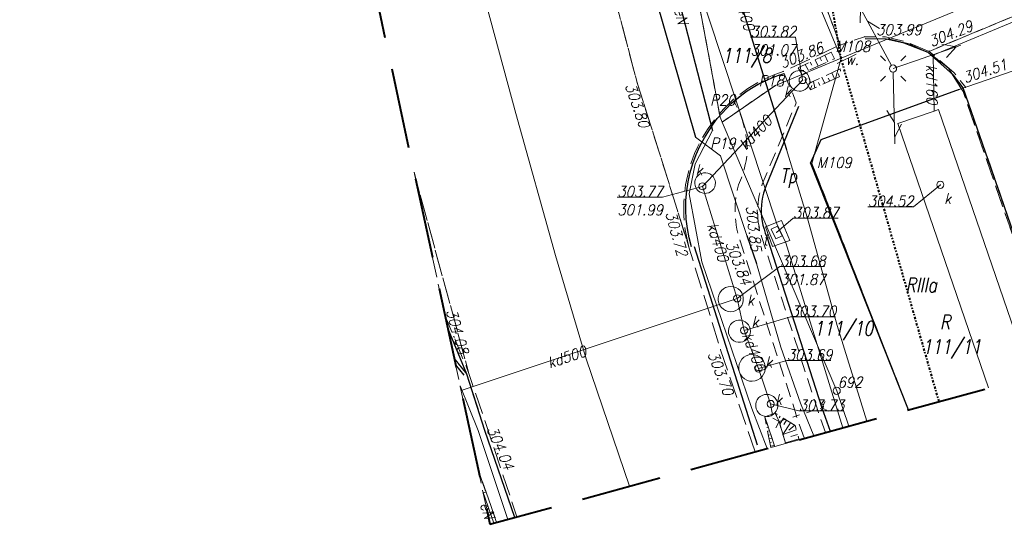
# Model space of a CAD drawing. Extents: x 779 to 3668, y -1329 to 9570.
# Tile 95 of 106: x 2365 to 2433, y -327 to -291. Entities that reach past the tile are written whole.
import ezdxf

# ---------------------------------------------------------------- set-up
doc = ezdxf.new("R2010")
doc.units = 0
for name, pattern in [('0.5_0.5', [1, 0.5, -0.5]), ('1.5_0.5', [2, 1.5, -0.5]), ('CIĄGłA', [0]), ('DGN Style 3', [7.83309, 5.595065, -2.238026]), ('DGN Style 4', [0.3202, 0.16, -0.08, 0.0002, -0.08]), ('ib05_500', [1, 0.5, -0.5]), ('mz1.0_0.5', [1.5, 1, -0.5]), ('mz1.25_0.5', [1.75, 1.25, -0.5])]:
    doc.linetypes.add(name, pattern=pattern)
for name, color, linetype, lineweight in [('000 Inne (niezydentyfikowane)', 7, 'Continuous', 0), ('202-punkt graniczny', 7, 'Continuous', 0), ('202-punkt graniczny-Atr103', 7, 'Continuous', 0), ('203-punkt graniczny', 7, 'Continuous', 0), ('203-punkt graniczny-Atr103', 7, 'Continuous', 0), ('209-oznaczenie konturu klasyfikacyjnego', 7, 'Continuous', 0), ('210-oznaczenie konturu użytku gruntowego', 7, 'Continuous', 0), ('211-numer działki ewidencyjnej', 7, 'Continuous', 0), ('217-kontur klasyfikacyjny', 7, 'Continuous', 0), ('218-kontur użytku gruntowego', 7, 'Continuous', 0), ('219-działka ewidencyjna', 7, 'Continuous', 0), ('bariera drogowa ochronna (linia)', 7, 'Continuous', 0), ('brama (linia)', 7, 'Continuous', 0), ('chodnik (powierzchnia)', 7, 'Continuous', 0), ('jezdnia (powierzchnia)', 7, 'Continuous', 0), ('kanał technologiczny (linia)', 7, 'Continuous', 0), ('komora podziemna - przewód kanalizacyjny (powierzchnia)-SK', 7, 'Continuous', 0), ('komora podziemna - przewód telekomunikacyjny (powierzchnia)-ST', 7, 'Continuous', 0), ('krawężnik (linia)', 7, 'Continuous', 0), ('latarnia (punkt)', 7, 'Continuous', 0), ('MPZP', 7, 'Continuous', 0), ('odwodnienie liniowe (linia)-SK', 7, 'Continuous', 0), ('ogrodzenie trwałe (linia)', 7, 'Continuous', 0), ('plac (powierzchnia)', 7, 'Continuous', 0), ('przepust (linia)', 7, 'Continuous', 0), ('przepust (linia) - symbol', 7, 'Continuous', 0), ('przewód elektroenergetyczny (linia)-SEPOD', 7, 'Continuous', 0), ('przewód elektroenergetyczny (linia)-SEPOD-Atr1', 7, 'Continuous', 0), ('przewód elektroenergetyczny niskiego napięcia (linia)-SEPOW - symbol', 7, 'Continuous', 0), ('przewód gazowy (linia)-SG', 7, 'Continuous', 0), ('przewód gazowy (linia)-SG-Atr1', 7, 'Continuous', 0), ('przewód kanalizacyjny (linia)-SK', 7, 'Continuous', 0), ('przewód kanalizacyjny (linia)-SK-Atr1', 7, 'Continuous', 0), ('punkt o określonej wysokości (sieć kanalizacyjna)-SK', 7, 'Continuous', 0), ('punkt o określonej wysokości (sieć kanalizacyjna)-SK-Atr2', 7, 'Continuous', 0), ('punkt o określonej wysokości (sieć kanalizacyjna)-SK-Atr3', 7, 'Continuous', 0), ('punkt o określonej wysokości (sieć telekomunikacyjna)-ST', 7, 'Continuous', 0), ('punkt o określonej wysokości (sieć telekomunikacyjna)-ST-Atr2', 7, 'Continuous', 0), ('punkt wysokościowy sztuczny', 7, 'Continuous', 0), ('punkt wysokościowy sztuczny-Atr2', 7, 'Continuous', 0), ('RTPW02', 7, 'Continuous', 0), ('rura ochronna - przewód elektroenergetyczny (linia)-SE', 7, 'Continuous', 0), ('rura ochronna - przewód gazowy (linia)-SG', 7, 'Continuous', 0), ('rów melioracyjny  przydrożny (linia)', 7, 'Continuous', 0), ('rów melioracyjny  przydrożny (linia)-Atr17', 7, 'Continuous', 0), ('rów przydrożny (powierzchnia)', 7, 'Continuous', 0), ('skarpa nieumocniona (powierzchnia)', 7, 'Continuous', 0), ('SUPT01', 7, 'Continuous', 0), ('właz okrągły - siec kanalizacyjna (punkt)-SK', 7, 'Continuous', 0), ('właz okrągły - siec kanalizacyjna (punkt)-SK-Atr17', 7, 'Continuous', 0), ('właz prostokątny - siec telekomunikacyjna (punkt)-STPOD', 7, 'Continuous', 0), ('właz prostokątny - siec telekomunikacyjna (punkt)-STPOD-Atr17', 7, 'Continuous', 0), ('Zakres', 7, 'Continuous', 0), ('zbiornik - przewód kanalizacyjny (powierzchnia)-SK', 7, 'Continuous', 0)]:
    doc.layers.add(name, color=color, linetype=linetype, lineweight=lineweight)
doc.styles.get("Standard").update_dxf_attribs({"font": 'arial.ttf'})
doc.styles.add('Style-ITALIC_1250', font='ITALIC_1250.shx')
doc.linetypes.add('902-500', pattern='A,3.75,[24,dgnlstyle-geo-mz.shx,S=0.002786,R=0,X=0,Y=0],3.75', length=7.5)
doc.linetypes.add('KTOK01-500', pattern='A,1.75,[13,dgnlstyle-rozp_2013.shx,S=0.002778,R=0,X=0,Y=0],1.75', length=3.5)

# ---------------------------------------------------------------- blocks, each defined once
blk = doc.blocks.new('202')
at = {"color": 0, "linetype": 'Continuous', "lineweight": -2, "ltscale": 10}
blk.add_circle((0, 0), 2.5, dxfattribs=at)
blk = doc.blocks.new('203')
at = {"linetype": 'Continuous', "lineweight": -2, "ltscale": 10}
h = blk.add_hatch(color=0, dxfattribs=at)
edge = h.paths.add_edge_path()
edge.add_arc((0, 0), 0.45, 0, 360)
blk = doc.blocks.new('SM01')
at = {"color": 0, "linetype": 'Continuous', "lineweight": 13, "ltscale": 10}
for p, q in [((-5.3, 5.31), (-8.83, 8.84)), ((5.31, 5.31), (8.84, 8.84)), ((-5.3, -5.3), (-8.83, -8.83)), ((5.31, -5.3), (8.84, -8.83))]:
    blk.add_line(p, q, dxfattribs=at)
blk.add_circle((0, 0), 2.5, dxfattribs=at)
blk = doc.blocks.new('PE04')
at = {"color": 0, "linetype": 'Continuous', "lineweight": 13, "ltscale": 10}
for p, q in [((6.5, 0), (0, 0)), ((6.5, 0), (16.5, 0)), ((16.5, 0), (26.5, 0)), ((26.5, 0), (36.5, 0)), ((36.5, 0), (46.5, 0)), ((46.5, 0), (37.84, 5)), ((46.5, 0), (37.84, -5)), ((46.5, 0), (50, 0))]:
    blk.add_line(p, q, dxfattribs=at)
blk = doc.blocks.new('US22')
at = {"color": 0, "linetype": 'Continuous', "lineweight": -2, "ltscale": 10}
blk.add_circle((0, 0), 2.5, dxfattribs=at)
blk = doc.blocks.new('PW01_1')
at = {"linetype": 'Continuous', "lineweight": 13, "ltscale": 10}
h = blk.add_hatch(color=0, dxfattribs=at)
edge = h.paths.add_edge_path()
edge.add_arc((0, 0), 0.45, 0, 360)
blk = doc.blocks.new('PW02')
at = {"linetype": 'Continuous', "lineweight": 13, "ltscale": 10}
h = blk.add_hatch(color=0, dxfattribs=at)
edge = h.paths.add_edge_path()
edge.add_arc((0, 0), 0.45, 0, 360)
blk = doc.blocks.new('US22B')
at = {"color": 0, "linetype": 'Continuous', "lineweight": -2, "ltscale": 10, "flags": 128}
blk.add_lwpolyline([(-3.75, -2.5), (3.75, -2.5), (3.75, 2.5), (-3.75, 2.5), (-3.75, -2.5)], close=True, dxfattribs=at)
blk = doc.blocks.new('PW01')
at = {"linetype": 'Continuous', "lineweight": 13, "ltscale": 10}
h = blk.add_hatch(color=0, dxfattribs=at)
edge = h.paths.add_edge_path()
edge.add_arc((0, 0), 0.45, 0, 360)
blk = doc.blocks.new('IB05')
at = {"color": 0, "linetype": 'Continuous', "lineweight": -2, "ltscale": 10}
for q in [(3.54, 3.54), (3.54, -3.54)]:
    blk.add_line((0, 0), q, dxfattribs=at)
blk = doc.blocks.new('RTPW02')
at = {"layer": 'RTPW02', "linetype": 'Continuous', "lineweight": 13}
h = blk.add_hatch(color=7, dxfattribs=at)
edge = h.paths.add_edge_path()
edge.add_arc((0, 0), 0.045, 0, 360)
blk = doc.blocks.new('PZT MDCP podkład')
at = {"layer": '000 Inne (niezydentyfikowane)', "color": 8, "linetype": 'Continuous', "lineweight": 13, "flags": 128}
for points in [[(2125.426, 9.726), (2125.536, 9.506)], [(2125.766, 9.886), (2125.976, 9.446)], [(2126.106, 10.046), (2126.216, 9.826)], [(2126.446, 10.206), (2126.666, 9.756)], [(2124.696, 9.146), (2124.976, 9.136)], [(2124.886, 8.816), (2125.216, 9.006)], [(2125.086, 9.566), (2125.296, 9.136)], [(2127.126, 8.556), (2126.936, 8.986)], [(2125.066, 8.486), (2125.206, 8.566)], [(2125.246, 8.166), (2125.636, 8.376)], [(2125.756, 7.936), (2125.646, 8.386)], [(2126.096, 8.086), (2126.006, 8.296)], [(2126.446, 8.246), (2126.246, 8.666)], [(2126.786, 8.396), (2126.686, 8.616)], [(2127.466, 8.706), (2127.376, 8.926)], [(2125.436, 7.836), (2125.546, 8.106)], [(2123.116, -14.824), (2123.066, -14.914)], [(2123.336, -14.964), (2123.266, -15.074)], [(2123.556, -15.104), (2123.306, -15.504)], [(2122.356, -15.484), (2122.416, -15.474)], [(2122.406, -15.744), (2122.456, -15.734)], [(2124.056, -15.414), (2123.526, -16.244)], [(2123.776, -15.234), (2123.596, -15.534)], [(2124.356, -15.594), (2123.936, -15.924)], [(2122.456, -16.004), (2122.596, -15.984)], [(2122.506, -16.274), (2122.596, -16.254)], [(2124.456, -15.904), (2123.526, -16.244)], [(2124.546, -16.224), (2124.076, -16.364)], [(2122.556, -16.534), (2122.766, -16.494)], [(2122.616, -16.794), (2122.736, -16.774)], [(2122.666, -17.054), (2122.946, -17.004)], [(2124.646, -16.544), (2123.696, -16.824)], [(2102.336, -18.904), (2102.313, -18.912)], [(2102.806, -20.244), (2102.615, -20.311)], [(2103.286, -21.604), (2102.922, -21.731)]]:
    blk.add_lwpolyline(points, dxfattribs=at)
at = {"layer": '217-kontur klasyfikacyjny', "color": 8, "linetype": '1.5_0.5', "lineweight": 13, "flags": 128}
for points in [[(2132.336, 11.006), (2130.886, 11.356)], [(2133.666, 10.396), (2132.336, 11.006)], [(2135.066, 9.316), (2133.666, 10.396)], [(2136.086, 7.676), (2135.066, 9.316)], [(2142.778, -11.648), (2136.086, 7.676)], [(2125.546, 2.656), (2132.284, -14.515)]]:
    blk.add_lwpolyline(points, dxfattribs=at)
at = {"layer": '218-kontur użytku gruntowego', "color": 8, "linetype": '0.5_0.5', "lineweight": 13, "flags": 128}
for points in [[(2117.186, 16.416), (2119.146, 5.886)], [(2119.146, 5.886), (2117.186, 16.416)], [(2133.666, 10.396), (2135.066, 9.316)], [(2135.066, 9.316), (2133.666, 10.396)], [(2135.066, 9.316), (2136.086, 7.676)], [(2136.086, 7.676), (2135.066, 9.316)], [(2119.286, 5.546), (2123.006, 8.106)], [(2123.006, 8.106), (2119.286, 5.546)], [(2136.086, 7.676), (2142.778, -11.648)], [(2142.778, -11.648), (2136.086, 7.676)], [(2119.146, 5.886), (2119.286, 5.546)], [(2119.286, 5.546), (2119.146, 5.886)], [(2125.546, 2.656), (2132.284, -14.515)], [(2132.284, -14.515), (2125.546, 2.656)]]:
    blk.add_lwpolyline(points, dxfattribs=at)
at = {"layer": '219-działka ewidencyjna', "color": 8, "linetype": 'Continuous', "lineweight": 13, "flags": 128}
for points in [[(2148.856, 18.776), (2127.576, 9.996)], [(2124.156, 18.196), (2127.576, 9.996)], [(2119.146, 5.886), (2117.186, 16.416)], [(2123.006, 8.106), (2127.576, 9.996)], [(2127.576, 9.996), (2125.546, 2.656)], [(2119.286, 5.546), (2123.006, 8.106)], [(2119.146, 5.886), (2119.286, 5.546)], [(2127.276, -13.184), (2119.286, 5.546)], [(2125.546, 2.656), (2132.284, -14.515)], [(2128.13, -15.65), (2127.276, -13.184)]]:
    blk.add_lwpolyline(points, dxfattribs=at)
at = {"layer": 'bariera drogowa ochronna (linia)', "color": 8, "linetype": 'KTOK01-500', "lineweight": 13, "flags": 128}
for points in [[(2084.646, 103.156), (2086.306, 94.146), (2088.056, 84.786), (2089.946, 74.546), (2091.886, 64.626), (2093.806, 54.736), (2095.766, 44.856), (2097.796, 35.206), (2099.926, 25.496), (2102.236, 15.946), (2104.896, 6.146), (2107.666, -3.744), (2109.796, -10.954), (2112.814, -19.835)], [(2101.004, -12.849), (2102.266, -15.964), (2104.33, -22.154)]]:
    blk.add_lwpolyline(points, dxfattribs=at)
at = {"layer": 'brama (linia)', "color": 8, "linetype": 'Continuous', "lineweight": 13, "flags": 128}
blk.add_lwpolyline([(2147.716, 11.936), (2135.816, 7.816)], dxfattribs=at)
at = {"layer": 'chodnik (powierzchnia)', "color": 8, "linetype": 'mz1.0_0.5', "lineweight": 13, "flags": 128}
blk.add_lwpolyline([(2125.018, -16.5), (2126.496, -16.097), (2125.996, -14.704), (2125.816, -14.124), (2122.056, -2.504), (2121.976, -2.244), (2121.906, -1.984), (2121.856, -1.714), (2121.806, -1.454), (2121.776, -1.184), (2121.766, -0.914), (2121.756, -0.644), (2121.766, -0.374), (2121.786, -0.104), (2121.826, 0.166), (2121.866, 0.436), (2121.926, 0.696), (2122.006, 0.956), (2122.086, 1.216), (2124.446, 6.886), (2124.266, 7.396), (2123.606, 8.936), (2123.156, 8.786), (2122.706, 8.616), (2122.276, 8.426), (2121.846, 8.216), (2121.436, 7.976), (2121.036, 7.726), (2120.646, 7.446), (2120.276, 7.146), (2120.106, 7.006), (2120.236, 6.756), (2120.366, 6.506), (2120.476, 6.256), (2120.576, 5.996), (2120.676, 5.736), (2120.756, 5.466), (2120.826, 5.196), (2120.886, 4.926), (2120.946, 4.646), (2120.986, 4.376), (2121.016, 4.096), (2121.036, 3.816), (2121.046, 3.536), (2121.026, 3.366), (2121.006, 3.186), (2120.986, 3.016), (2120.956, 2.836), (2120.916, 2.666), (2120.876, 2.496), (2120.836, 2.326), (2120.786, 2.156), (2120.736, 1.986), (2120.686, 1.816), (2120.626, 1.656), (2120.556, 1.486), (2120.486, 1.326), (2120.416, 1.166), (2120.346, 0.896), (2120.296, 0.616), (2120.246, 0.336), (2120.216, 0.056), (2120.196, -0.234), (2120.186, -0.514), (2120.186, -0.794), (2120.206, -1.084), (2120.226, -1.364), (2120.266, -1.644), (2120.316, -1.924), (2120.376, -2.204), (2120.456, -2.474), (2120.536, -2.744), (2124.376, -14.624), (2124.556, -15.224), (2125.018, -16.5)], close=True, dxfattribs=at)
at = {"layer": 'jezdnia (powierzchnia)', "color": 8, "linetype": '1.5_0.5', "lineweight": 13, "flags": 128}
for points in [[(2121.58, -17.44), (2121.58, -17.44), (2119.166, -10.314), (2116.966, -3.184), (2116.146, -0.544), (2113.326, 8.386), (2110.936, 17.476), (2110.246, 19.936), (2110.076, 20.316), (2109.986, 20.546), (2109.896, 20.776), (2109.816, 21.006), (2109.746, 21.246), (2109.686, 21.486), (2109.266, 21.386), (2107.936, 26.806), (2105.746, 36.806), (2103.466, 47.496), (2101.776, 56.146), (2099.886, 65.716), (2097.696, 76.946), (2095.716, 86.936), (2093.966, 96.096), (2092.736, 102.466), (2092.306, 104.766), (2077.106, 102.056), (2077.796, 98.156), (2078.256, 95.836), (2079.416, 89.206), (2080.776, 82.376), (2082.496, 73.286), (2083.117, 69.993)], [(2160.074, -6.921), (2160.074, -6.921), (2158.406, -1.964), (2159.196, -1.704), (2159.736, -1.534), (2154.006, 12.416), (2148.626, 10.566), (2148.186, 10.636), (2147.866, 11.016), (2147.636, 11.966), (2147.506, 11.966), (2146.376, 15.356), (2146.306, 15.706), (2133.716, 10.476), (2135.476, 8.976), (2136.286, 7.946), (2136.106, 7.926), (2142.896, -11.615), (2142.896, -11.615)], [(2097.785, 2.058), (2097.785, 2.058), (2101.616, -11.974), (2102.936, -15.894), (2104.967, -21.98), (2104.967, -21.98)], [(2104.817, -22.021), (2104.817, -22.021), (2102.736, -15.944), (2101.466, -12.024), (2100.585, -10.909), (2102.276, -18.74), (2103.541, -22.334)], [(2103.552, -22.366), (2103.552, -22.366), (2103.552, -22.366)]]:
    blk.add_lwpolyline(points, dxfattribs=at)
for points in [[(2222.326, 18.117), (2221.203, 22.083), (2205.386, 20.096), (2204.446, 20.596), (2203.096, 26.226), (2196.866, 25.286), (2195.626, 20.026), (2193.796, 18.826), (2188.866, 17.986), (2181.466, 17.556), (2178.606, 17.876), (2176.756, 18.456), (2173.726, 19.866), (2171.816, 21.166), (2167.276, 24.556), (2161.216, 26.826), (2157.676, 27.806), (2155.096, 28.106), (2148.546, 27.616), (2147.486, 27.656), (2146.556, 27.976), (2145.856, 28.606), (2144.736, 30.366), (2142.996, 34.696), (2142.366, 36.396), (2134.766, 38.986), (2135.116, 38.066), (2135.536, 36.916), (2136.706, 31.206), (2136.736, 29.676), (2136.306, 26.976), (2135.846, 25.416), (2133.726, 22.486), (2132.306, 21.326), (2131.486, 20.706), (2127.046, 18.566), (2125.056, 17.666), (2127.506, 10.916), (2129.216, 11.496), (2130.676, 11.486), (2132.096, 11.146), (2133.716, 10.476), (2146.306, 15.706), (2146.296, 16.146), (2146.506, 16.786), (2146.996, 17.566), (2147.256, 17.806), (2147.826, 18.186), (2148.396, 18.406), (2149.006, 18.516), (2149.656, 18.536), (2150.306, 18.406), (2150.866, 18.186), (2152.256, 17.276), (2152.966, 16.616), (2160.196, 19.556), (2160.416, 20.026), (2161.966, 20.226), (2164.176, 19.736), (2166.856, 18.806), (2176.416, 14.626), (2183.046, 13.986), (2201.016, 15.826), (2205.616, 16.276), (2221.196, 17.986), (2222.326, 18.117)], [(2110.246, 19.936), (2110.936, 17.476), (2113.326, 8.386), (2116.146, -0.544), (2116.966, -3.184), (2116.706, -1.974), (2116.606, -0.994), (2116.606, -0.004), (2116.646, 0.486), (2116.736, 1.166), (2117.026, 2.426), (2117.356, 3.356), (2117.556, 3.806), (2117.906, 4.466), (2118.296, 5.096), (2118.886, 5.896), (2119.376, 6.456), (2120.036, 7.086), (2121.086, 7.896), (2121.946, 8.406), (2122.846, 8.826), (2123.546, 9.076), (2127.506, 10.916), (2125.056, 17.666), (2121.956, 16.516), (2120.686, 15.966), (2120.226, 15.786), (2119.526, 15.566), (2118.806, 15.406), (2118.076, 15.316), (2117.226, 15.296), (2116.596, 15.336), (2115.386, 15.566), (2114.456, 15.876), (2113.576, 16.306), (2112.946, 16.696), (2111.996, 17.486), (2111.336, 18.206), (2110.756, 19.006), (2110.246, 19.936)], [(2097.785, 2.058), (2099.936, -7.903), (2099.936, -7.904), (2100.356, -8.914), (2101.616, -11.974), (2097.785, 2.058)]]:
    blk.add_lwpolyline(points, close=True, dxfattribs=at)
at = {"layer": 'kanał technologiczny (linia)', "color": 8, "linetype": 'Continuous', "lineweight": 13, "flags": 128}
blk.add_lwpolyline([(2076.829, 99.116), (2097.466, 101.996), (2098.496, 100.976), (2099.736, 94.596), (2102.876, 80.006), (2107.146, 57.576), (2110.276, 41.516), (2112.466, 30.966), (2113.936, 24.136), (2116.446, 18.576), (2123.106, -1.554), (2123.726, -2.874), (2127.703, -15.767)], dxfattribs=at)
at = {"layer": 'komora podziemna - przewód kanalizacyjny (powierzchnia)-SK', "color": 8, "linetype": 'Continuous', "lineweight": 13, "flags": 128}
for points in [[(2125.076, 7.816), (2124.936, 7.746), (2124.796, 7.706), (2124.646, 7.696), (2124.496, 7.726), (2124.356, 7.776), (2124.226, 7.856), (2124.126, 7.966), (2124.036, 8.086), (2123.986, 8.226), (2123.966, 8.376), (2123.966, 8.526), (2124.006, 8.676), (2124.076, 8.806), (2124.166, 8.926), (2124.286, 9.026), (2124.416, 9.086), (2124.566, 9.126), (2124.716, 9.136), (2124.866, 9.116), (2125.006, 9.066), (2125.136, 8.976), (2125.236, 8.876), (2125.316, 8.746), (2125.376, 8.606), (2125.396, 8.456), (2125.396, 8.306), (2125.356, 8.166), (2125.286, 8.026), (2125.186, 7.916), (2125.076, 7.816)], [(2117.396, 1.116), (2117.376, 1.266), (2117.386, 1.416), (2117.426, 1.556), (2117.496, 1.696), (2117.586, 1.806), (2117.706, 1.906), (2117.846, 1.966), (2117.986, 2.006), (2118.136, 2.016), (2118.286, 1.986), (2118.426, 1.936), (2118.556, 1.856), (2118.656, 1.746), (2118.736, 1.616), (2118.796, 1.476), (2118.816, 1.326), (2118.806, 1.176), (2118.766, 1.026), (2118.696, 0.896), (2118.596, 0.776), (2118.476, 0.686), (2118.346, 0.616), (2118.196, 0.586), (2118.046, 0.576), (2117.896, 0.606), (2117.756, 0.656), (2117.636, 0.736), (2117.526, 0.846), (2117.446, 0.976), (2117.396, 1.116)], [(2119.046, -7.064), (2119.006, -6.884), (2119.006, -6.704), (2119.046, -6.524), (2119.116, -6.354), (2119.226, -6.204), (2119.366, -6.084), (2119.526, -5.994), (2119.696, -5.934), (2119.886, -5.914), (2120.066, -5.934), (2120.236, -5.994), (2120.396, -6.084), (2120.536, -6.204), (2120.646, -6.354), (2120.716, -6.524), (2120.756, -6.704), (2120.756, -6.884), (2120.716, -7.064), (2120.646, -7.234), (2120.536, -7.384), (2120.396, -7.504), (2120.236, -7.594), (2120.066, -7.654), (2119.886, -7.674), (2119.696, -7.654), (2119.526, -7.594), (2119.366, -7.504), (2119.226, -7.384), (2119.116, -7.234), (2119.046, -7.064)], [(2120.426, -8.264), (2120.586, -8.264), (2120.746, -8.304), (2120.886, -8.374), (2121.016, -8.464), (2121.126, -8.594), (2121.196, -8.734), (2121.246, -8.884), (2121.266, -9.044), (2121.246, -9.204), (2121.186, -9.354), (2121.106, -9.494), (2120.996, -9.614), (2120.866, -9.704), (2120.716, -9.764), (2120.556, -9.794), (2120.396, -9.794), (2120.236, -9.764), (2120.096, -9.694), (2119.966, -9.594), (2119.856, -9.474), (2119.786, -9.334), (2119.736, -9.174), (2119.726, -9.014), (2119.746, -8.854), (2119.796, -8.704), (2119.876, -8.564), (2119.986, -8.454), (2120.116, -8.354), (2120.266, -8.294), (2120.426, -8.264)], [(2120.476, -11.324), (2120.556, -11.144), (2120.666, -10.984), (2120.806, -10.854), (2120.966, -10.754), (2121.156, -10.684), (2121.346, -10.664), (2121.536, -10.684), (2121.726, -10.734), (2121.896, -10.824), (2122.046, -10.954), (2122.156, -11.114), (2122.246, -11.284), (2122.286, -11.474), (2122.286, -11.664), (2122.256, -11.854), (2122.176, -12.034), (2122.066, -12.194), (2121.926, -12.334), (2121.766, -12.434), (2121.576, -12.494), (2121.386, -12.524), (2121.196, -12.504), (2121.006, -12.444), (2120.836, -12.354), (2120.686, -12.224), (2120.576, -12.074), (2120.486, -11.894), (2120.446, -11.704), (2120.436, -11.514), (2120.476, -11.324)], [(2121.656, -14.444), (2121.626, -14.284), (2121.626, -14.124), (2121.656, -13.964), (2121.726, -13.814), (2121.826, -13.684), (2121.946, -13.584), (2122.086, -13.504), (2122.246, -13.454), (2122.406, -13.434), (2122.566, -13.454), (2122.716, -13.504), (2122.856, -13.594), (2122.976, -13.704), (2123.066, -13.834), (2123.136, -13.984), (2123.166, -14.144), (2123.166, -14.304), (2123.126, -14.464), (2123.056, -14.604), (2122.966, -14.734), (2122.846, -14.844), (2122.706, -14.924), (2122.546, -14.974), (2122.386, -14.984), (2122.226, -14.964), (2122.076, -14.914), (2121.936, -14.834), (2121.816, -14.724), (2121.716, -14.594), (2121.656, -14.444)]]:
    blk.add_lwpolyline(points, close=True, dxfattribs=at)
at = {"layer": 'komora podziemna - przewód telekomunikacyjny (powierzchnia)-ST', "color": 8, "linetype": 'Continuous', "lineweight": 13, "flags": 128}
blk.add_lwpolyline([(2122.306, -1.764), (2123.426, -1.304), (2124.006, -2.704), (2122.806, -3.124), (2122.306, -1.764)], close=True, dxfattribs=at)
at = {"layer": 'krawężnik (linia)', "color": 8, "linetype": 'Continuous', "lineweight": 30, "flags": 128}
for points in [[(2142.896, -11.615), (2136.106, 7.926), (2135.416, 8.826), (2133.666, 10.396), (2131.976, 11.046), (2130.726, 11.316), (2129.266, 11.356)], [(2117.146, -3.154), (2116.976, -2.514), (2116.856, -1.874), (2116.776, -1.224), (2116.746, -0.564), (2116.756, 0.086), (2116.816, 0.746), (2116.906, 1.386), (2117.056, 2.026), (2117.236, 2.656), (2117.466, 3.276), (2117.736, 3.876), (2118.046, 4.446), (2118.396, 5.006), (2118.666, 5.406), (2118.946, 5.786), (2119.256, 6.146), (2119.576, 6.496), (2119.916, 6.836), (2120.106, 7.006), (2120.276, 7.146), (2120.646, 7.446), (2121.036, 7.726), (2121.436, 7.976), (2121.846, 8.216), (2122.276, 8.426), (2122.706, 8.616), (2123.156, 8.786), (2123.606, 8.936)], [(2124.616, 6.626), (2122.356, 1.126), (2122.256, 0.866), (2122.176, 0.596), (2122.106, 0.316), (2122.056, 0.036), (2122.026, -0.244), (2122.016, -0.524), (2122.016, -0.814), (2122.036, -1.094), (2122.076, -1.374), (2122.126, -1.644), (2122.206, -1.924), (2122.286, -2.194), (2122.396, -2.454), (2126.236, -14.374), (2126.814, -16.01)], [(2121.746, -16.974), (2117.346, -3.154)], [(2104.817, -22.021), (2102.736, -15.944), (2101.466, -12.024), (2100.137, -8.832)], [(2101.276, -12.104), (2100.681, -11.352)]]:
    blk.add_lwpolyline(points, dxfattribs=at)
at = {"layer": 'MPZP', "color": 8, "linetype": 'DGN Style 4', "lineweight": 40, "flags": 128}
blk.add_lwpolyline([(2134.413, -13.933), (2127.576, 9.996), (2122.802, 37.892), (2105.951, 127.031)], dxfattribs=at)
at = {"layer": 'odwodnienie liniowe (linia)-SK', "color": 8, "linetype": 'Continuous', "lineweight": 13}
blk.add_line((2146.376, 15.356), (2134.006, 10.206), dxfattribs=at)
at = {"layer": 'ogrodzenie trwałe (linia)', "color": 8, "linetype": '902-500', "lineweight": 30, "flags": 128}
for points in [[(2135.816, 7.816), (2126.156, 4.306), (2125.436, 2.696)], [(2132.279, -14.517), (2125.436, 2.696)]]:
    blk.add_lwpolyline(points, dxfattribs=at)
at = {"layer": 'plac (powierzchnia)', "color": 8, "linetype": '1.5_0.5', "lineweight": 13, "flags": 128}
blk.add_lwpolyline([(2100.137, -8.832), (2100.585, -10.909), (2101.466, -12.024), (2100.137, -8.832)], close=True, dxfattribs=at)
at = {"layer": 'przepust (linia)', "color": 8, "linetype": 'ib05_500', "lineweight": 13, "flags": 128}
blk.add_lwpolyline([(2123.256, -15.324), (2126.236, -14.374)], dxfattribs=at)
at = {"layer": 'przewód elektroenergetyczny (linia)-SEPOD', "color": 8, "linetype": 'Continuous', "lineweight": 13, "flags": 128}
for points in [[(2125.676, -16.321), (2124.746, -14.044), (2123.386, -10.144), (2121.676, -4.304), (2121.016, -2.354), (2119.166, 3.196), (2117.416, 4.506), (2113.586, 17.846), (2113.356, 18.796), (2111.556, 19.276), (2110.366, 24.526), (2107.576, 36.346), (2107.086, 38.436), (2106.356, 40.386), (2105.736, 43.716), (2105.436, 46.026), (2104.516, 50.506), (2104.156, 52.386), (2101.886, 65.206)], [(2122.434, -17.207), (2121.346, -14.414), (2117.876, -4.194), (2116.986, 0.546), (2117.396, 2.626), (2118.616, 4.966), (2115.156, 18.366)], [(2102.591, -20.201), (2103.349, -22.422)]]:
    blk.add_lwpolyline(points, dxfattribs=at)
at = {"layer": 'przewód gazowy (linia)-SG', "color": 8, "linetype": 'Continuous', "lineweight": 13, "flags": 128}
blk.add_lwpolyline([(2129.388, -15.306), (2127.316, -8.644), (2125.216, -1.084), (2123.766, 3.626), (2118.846, 19.406), (2116.106, 27.466), (2111.436, 41.766), (2110.066, 46.496)], dxfattribs=at)
at = {"layer": 'przewód kanalizacyjny (linia)-SK', "color": 8, "linetype": 'Continuous', "lineweight": 13, "flags": 128}
for points in [[(2134.066, 6.316), (2134.006, 10.206)], [(2117.906, 1.066), (2124.896, 8.476)], [(2117.906, 1.066), (2120.336, -6.744)], [(2120.336, -6.744), (2101.072, -13.165)], [(2122.796, -14.874), (2122.666, -14.104), (2121.826, -11.634), (2120.816, -8.974), (2120.336, -6.744)]]:
    blk.add_lwpolyline(points, dxfattribs=at)
at = {"layer": 'punkt o określonej wysokości (sieć kanalizacyjna)-SK-Atr2', "color": 8, "lineweight": 13, "flags": 128}
for points in [[(2124.896, 8.476), (2124.406, 11.466), (2121.265, 11.466)], [(2117.906, 1.066), (2115.116, 0.316), (2111.97, 0.316)], [(2134.506, 1.176), (2132.626, -0.354), (2129.453, -0.354)], [(2120.336, -6.744), (2123.318, -4.533), (2126.427, -4.533)], [(2120.816, -8.974), (2124.056, -8.024), (2127.191, -8.024)], [(2121.826, -11.634), (2123.796, -11.064), (2126.873, -11.064)], [(2122.666, -14.104), (2124.626, -14.584), (2127.767, -14.584)]]:
    blk.add_lwpolyline(points, dxfattribs=at)
at = {"layer": 'punkt o określonej wysokości (sieć telekomunikacyjna)-ST-Atr2', "color": 8, "lineweight": 13, "flags": 128}
blk.add_lwpolyline([(2123.086, -2.144), (2124.226, -1.154), (2127.372, -1.154)], dxfattribs=at)
at = {"layer": 'rura ochronna - przewód elektroenergetyczny (linia)-SE', "color": 8, "linetype": 'Continuous', "lineweight": 30, "flags": 128}
for points in [[(2115.156, 18.366), (2118.616, 4.966)], [(2113.586, 17.846), (2117.416, 4.506)], [(2121.016, -2.354), (2121.676, -4.304)]]:
    blk.add_lwpolyline(points, dxfattribs=at)
at = {"layer": 'rura ochronna - przewód gazowy (linia)-SG', "color": 8, "linetype": 'Continuous', "lineweight": 30, "flags": 128}
blk.add_lwpolyline([(2118.846, 19.406), (2123.766, 3.626)], dxfattribs=at)
at = {"layer": 'rów melioracyjny  przydrożny (linia)', "color": 8, "linetype": 'Continuous', "lineweight": 13}
blk.add_line((2127.316, 9.626), (2128.642, 10.271), dxfattribs=at)
at = {"layer": 'rów przydrożny (powierzchnia)', "color": 8, "linetype": 'Continuous', "lineweight": 13, "flags": 128}
blk.add_lwpolyline([(2122.965, -17.062), (2123.704, -16.86), (2123.676, -16.754), (2123.256, -15.324), (2122.986, -14.744), (2122.256, -14.994), (2122.946, -17.014), (2122.965, -17.062)], close=True, dxfattribs=at)
at = {"layer": 'skarpa nieumocniona (powierzchnia)', "color": 8, "linetype": 'mz1.25_0.5', "lineweight": 13, "flags": 128}
for points in [[(2126.896, 10.426), (2124.596, 9.326), (2125.456, 7.796), (2127.616, 8.776), (2127.516, 9.256), (2125.456, 8.296), (2125.186, 9.086), (2127.126, 9.966), (2126.896, 10.426)], [(2126.896, 10.426), (2124.596, 9.326), (2125.456, 7.796), (2127.616, 8.776), (2127.516, 9.256), (2125.456, 8.296), (2125.186, 9.086), (2127.126, 9.966), (2126.896, 10.426)], [(2122.681, -17.139), (2122.965, -17.062), (2122.946, -17.014), (2122.256, -14.994), (2122.681, -17.139)], [(2122.681, -17.139), (2122.965, -17.062), (2122.946, -17.014), (2122.256, -14.994), (2122.681, -17.139)], [(2123.704, -16.86), (2124.662, -16.598), (2124.366, -15.604), (2122.986, -14.744), (2123.256, -15.324), (2123.676, -16.754), (2123.704, -16.86)], [(2123.704, -16.86), (2124.662, -16.598), (2124.366, -15.604), (2122.986, -14.744), (2123.256, -15.324), (2123.676, -16.754), (2123.704, -16.86)]]:
    blk.add_lwpolyline(points, close=True, dxfattribs=at)
blk.add_lwpolyline([(2103.552, -22.366), (2103.552, -22.366), (2102.276, -18.74), (2103.086, -22.494)], dxfattribs=at)
blk.add_lwpolyline([(2103.552, -22.366), (2103.552, -22.366), (2102.276, -18.74), (2103.086, -22.494)], dxfattribs=at)
at = {"layer": 'SUPT01', "color": 8, "linetype": 'Continuous', "lineweight": 13}
for p, q in [((2128.71, 13.895), (2131.088, 9.496)), ((2128.912, 12.47), (2128.94, 13.469)), ((2129.416, 12.589), (2130.267, 12.065)), ((2131.334, 4.028), (2131.212, 9.027)), ((2131.298, 5.512), (2130.777, 6.365)), ((2131.801, 5.39), (2131.322, 4.512))]:
    blk.add_line(p, q, dxfattribs=at)
at = {"layer": 'Zakres', "color": 8, "linetype": 'DGN Style 3', "lineweight": 40, "flags": 128}
blk.add_lwpolyline([(2174.696, 172.586), (2130.246, 158.476), (2070.276, 140.136), (2076.276, 101.676), (2103.086, -22.494), (2224.436, 10.666), (2208.436, 67.156), (2203.276, 85.806), (2188.226, 134.806), (2174.696, 172.586)], close=True, dxfattribs=at)
at = {"layer": 'zbiornik - przewód kanalizacyjny (powierzchnia)-SK', "color": 8, "linetype": 'Continuous', "lineweight": 13, "flags": 128}
blk.add_lwpolyline([(2140.776, -12.194), (2140.776, -12.194), (2134.386, 6.426), (2134.066, 6.316), (2131.546, 5.446), (2137.874, -12.987), (2137.874, -12.987)], dxfattribs=at)
at = {"layer": '202-punkt graniczny', "color": 8, "linetype": 'Continuous', "lineweight": 13, "xscale": 0.1, "yscale": 0.1, "zscale": 0.1}
blk.add_blockref('202', (2127.276, -13.184), dxfattribs=at)
at = {"layer": '203-punkt graniczny', "color": 8, "linetype": 'Continuous', "lineweight": 13, "xscale": 0.1, "yscale": 0.1, "zscale": 0.1}
for p in [(2127.576, 9.996), (2123.006, 8.106), (2119.146, 5.886), (2119.286, 5.546), (2125.546, 2.656)]:
    blk.add_blockref('203', p, dxfattribs=at)
at = {"layer": 'latarnia (punkt)', "color": 8, "linetype": 'Continuous', "lineweight": 13, "xscale": 0.1, "yscale": 0.1, "zscale": 0.1}
blk.add_blockref('SM01', (2131.206, 9.276), dxfattribs=at)
at = {"layer": 'przepust (linia) - symbol', "color": 8, "linetype": 'Continuous', "lineweight": 13}
for p, xscale, yscale, zscale, rotation in [((2126.236, -14.374), 0.1, 0.1, 0.1, 17.68199999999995), ((2123.256, -15.324), 0.0999999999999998, 0.0999999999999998, 0.0999999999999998, 197.682)]:
    blk.add_blockref('IB05', p, dxfattribs=dict(at, xscale=xscale, yscale=yscale, zscale=zscale, rotation=rotation))
at = {"layer": 'przewód elektroenergetyczny niskiego napięcia (linia)-SEPOW - symbol', "color": 8, "linetype": 'Continuous', "lineweight": 13, "xscale": 0.1, "yscale": 0.1, "zscale": 0.1, "rotation": 19.11600000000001}
blk.add_blockref('PE04', (2131.206, 9.276), dxfattribs=at)
at = {"layer": 'punkt o określonej wysokości (sieć kanalizacyjna)-SK', "color": 8, "linetype": 'Continuous', "lineweight": 13, "xscale": 0.1, "yscale": 0.1, "zscale": 0.1}
for p in [(2124.896, 8.476), (2117.906, 1.066), (2134.506, 1.176), (2120.336, -6.744), (2120.816, -8.974), (2121.826, -11.634), (2122.666, -14.104)]:
    blk.add_blockref('PW01_1', p, dxfattribs=at)
at = {"layer": 'punkt o określonej wysokości (sieć telekomunikacyjna)-ST', "color": 8, "linetype": 'Continuous', "lineweight": 13, "xscale": 0.1, "yscale": 0.1, "zscale": 0.1}
blk.add_blockref('PW01', (2123.086, -2.144), dxfattribs=at)
at = {"layer": 'punkt wysokościowy sztuczny', "color": 8, "linetype": 'Continuous', "lineweight": 13, "xscale": 0.1, "yscale": 0.1, "zscale": 0.1}
for p in [(2123.546, 9.076), (2113.326, 8.386), (2135.776, 7.796), (2116.146, -0.544), (2121.776, -0.234), (2120.536, -2.744), (2119.166, -10.314), (2102.936, -15.894)]:
    blk.add_blockref('PW02', p, dxfattribs=at)
at = {"layer": 'RTPW02', "color": 8, "linetype": 'Continuous', "lineweight": 13}
for p in [(2129.216, 11.496), (2133.716, 10.476)]:
    blk.add_blockref('RTPW02', p, dxfattribs=at)
at = {"layer": 'właz okrągły - siec kanalizacyjna (punkt)-SK', "color": 8, "linetype": 'Continuous', "lineweight": 13, "xscale": 0.1, "yscale": 0.1, "zscale": 0.1}
for p in [(2124.896, 8.476), (2134.506, 1.176), (2117.906, 1.066), (2120.336, -6.744), (2120.816, -8.974), (2121.826, -11.634), (2122.666, -14.104)]:
    blk.add_blockref('US22', p, dxfattribs=at)
at = {"layer": 'właz prostokątny - siec telekomunikacyjna (punkt)-STPOD', "color": 8, "linetype": 'Continuous', "lineweight": 13, "xscale": 0.09999999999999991, "yscale": 0.09999999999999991, "zscale": 0.09999999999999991, "rotation": 295.115}
blk.add_blockref('US22B', (2123.086, -2.144), dxfattribs=at)
at = {"layer": '202-punkt graniczny-Atr103', "color": 8, "lineweight": 13, "insert": (2127.336, -12.964), "char_height": 0.75, "attachment_point": 7, "line_spacing_factor": 0.6}
blk.add_mtext('\\FITALIC_1250;\\H1x;\\W0.9;692', dxfattribs=at)
at = {"layer": '203-punkt graniczny-Atr103', "color": 8, "lineweight": 13, "char_height": 0.75, "attachment_point": 7, "line_spacing_factor": 0.6}
for s, insert in [('\\FITALIC_1250;\\H1x;\\W0.9;M108', (2127.189, 10.449)), ('\\FITALIC_1250;\\H1x;\\W0.9;P18', (2121.833, 8.047)), ('\\FITALIC_1250;\\H1x;\\W0.9;P20', (2118.451, 6.712)), ('\\FITALIC_1250;\\H1x;\\W0.9;P19', (2118.455, 3.689)), ('\\FITALIC_1250;\\H1x;\\W0.9;M109', (2125.9, 2.349))]:
    blk.add_mtext(s, dxfattribs=dict(at, insert=insert))
at = {"layer": '209-oznaczenie konturu klasyfikacyjnego', "color": 8, "linetype": 'Continuous', "lineweight": 13, "insert": (2132.079, -6.31), "char_height": 1, "attachment_point": 7, "line_spacing_factor": 0.6}
blk.add_mtext('\\FITALIC_1250;\\H1x;\\W0.79;RIIIa', dxfattribs=at)
at = {"layer": '210-oznaczenie konturu użytku gruntowego', "color": 8, "linetype": 'Continuous', "lineweight": 13, "char_height": 1, "attachment_point": 7, "line_spacing_factor": 0.6}
for s, insert in [('\\FITALIC_1250;\\H1x;\\W0.79;Tp', (2123.317, 0.971)), ('\\FITALIC_1250;\\H1x;\\W0.79;R', (2134.479, -8.898))]:
    blk.add_mtext(s, dxfattribs=dict(at, insert=insert))
at = {"layer": '211-numer działki ewidencyjnej', "color": 8, "linetype": 'Continuous', "lineweight": 13, "char_height": 1, "attachment_point": 1, "line_spacing_factor": 0.6}
for s, insert in [('\\FITALIC_1250;\\H1x;\\W0.79;111/8', (2119.27, 10.688)), ('\\FITALIC_1250;\\H1x;\\W0.79;111/10', (2125.686, -8.334)), ('\\FITALIC_1250;\\H1x;\\W0.79;111/11', (2133.228, -9.604))]:
    blk.add_mtext(s, dxfattribs=dict(at, insert=insert))
at = {"layer": 'przewód elektroenergetyczny (linia)-SEPOD-Atr1', "color": 8, "lineweight": 13, "char_height": 0.75, "attachment_point": 4, "line_spacing_factor": 0.6}
for insert, rotation in [((2116.285, 13.505), 284.478), ((2102.728, -20.984), 288.843)]:
    blk.add_mtext('\\FITALIC_1250;\\H1x;\\W0.9;eN', dxfattribs=dict(at, insert=insert, rotation=rotation))
at = {"layer": 'przewód gazowy (linia)-SG-Atr1', "color": 8, "lineweight": 13, "insert": (2120.268, 14.585), "char_height": 0.75, "attachment_point": 4, "rotation": 287.317, "line_spacing_factor": 0.6}
blk.add_mtext('\\FITALIC_1250;\\H1x;\\W0.9;gs400', dxfattribs=at)
at = {"layer": 'przewód kanalizacyjny (linia)-SK-Atr1', "color": 8, "lineweight": 13, "char_height": 0.75, "line_spacing_factor": 0.6}
for s, insert, attachment_point, rotation in [('\\FITALIC_1250;\\H1x;\\W0.9;kd160', (2133.891, 9.575), 4, 270.884), ('\\FITALIC_1250;\\H1x;\\W0.9;kd400', (2120.657, 3.801), 4, 46.671), ('\\FITALIC_1250;\\H1x;\\W0.9;kd400', (2118.577, -1.501), 4, 287.283), ('\\FITALIC_1250;\\H1x;\\W0.9;kd400', (2120.673, -9.292), 7, 290.792), ('\\FITALIC_1250;\\H1x;\\W0.9;kd500', (2107.136, -11.272), 4, 18.435)]:
    blk.add_mtext(s, dxfattribs=dict(at, insert=insert, attachment_point=attachment_point, rotation=rotation))
at = {"layer": 'punkt o określonej wysokości (sieć kanalizacyjna)-SK-Atr2', "color": 8, "lineweight": 13, "char_height": 0.75, "attachment_point": 7, "line_spacing_factor": 0.6}
for s, insert in [('\\FITALIC_1250;\\H1x;\\W0.9;303.82', (2121.265, 11.474)), ('\\FITALIC_1250;\\H1x;\\W0.9;303.77', (2111.97, 0.324)), ('\\FITALIC_1250;\\H1x;\\W0.9;304.52', (2129.453, -0.346)), ('\\FITALIC_1250;\\H1x;\\W0.9;303.68', (2123.318, -4.526)), ('\\FITALIC_1250;\\H1x;\\W0.9;303.70', (2124.056, -8.016)), ('\\FITALIC_1250;\\H1x;\\W0.9;303.69', (2123.796, -11.056)), ('\\FITALIC_1250;\\H1x;\\W0.9;303.73', (2124.626, -14.577))]:
    blk.add_mtext(s, dxfattribs=dict(at, insert=insert))
at = {"layer": 'punkt o określonej wysokości (sieć kanalizacyjna)-SK-Atr3', "color": 8, "lineweight": 13, "char_height": 0.75, "attachment_point": 7, "line_spacing_factor": 0.6}
for s, insert in [('\\FITALIC_1250;\\H1x;\\W0.9;301.07', (2121.265, 10.199)), ('\\FITALIC_1250;\\H1x;\\W0.9;301.99', (2111.97, -0.952)), ('\\FITALIC_1250;\\H1x;\\W0.9;301.87', (2123.318, -5.801))]:
    blk.add_mtext(s, dxfattribs=dict(at, insert=insert))
at = {"layer": 'punkt o określonej wysokości (sieć telekomunikacyjna)-ST-Atr2', "color": 8, "lineweight": 13, "insert": (2124.226, -1.146), "char_height": 0.75, "attachment_point": 7, "line_spacing_factor": 0.6}
blk.add_mtext('\\FITALIC_1250;\\H1x;\\W0.9;303.87', dxfattribs=at)
at = {"layer": 'punkt wysokościowy sztuczny-Atr2', "color": 8, "lineweight": 13, "char_height": 0.75, "attachment_point": 1, "line_spacing_factor": 0.6}
for s, insert, rotation in [('\\FITALIC_1250;\\H1x;\\W0.9;303.86', (2123.196, 9.976), 21.27), ('\\FITALIC_1250;\\H1x;\\W0.9;304.51', (2135.996, 8.966), 18.391), ('\\FITALIC_1250;\\H1x;\\W0.9;303.80', (2113.206, 8.336), 289.006), ('\\FITALIC_1250;\\H1x;\\W0.9;303.72', (2116.036, -0.604), 285.642), ('\\FITALIC_1250;\\H1x;\\W0.9;303.85', (2121.686, -0.244), 276.418), ('\\FITALIC_1250;\\H1x;\\W0.9;303.84', (2120.207, -2.654), 290.993), ('\\FITALIC_1250;\\H1x;\\W0.9;304.08', (2100.736, -7.414), 286.059), ('\\FITALIC_1250;\\H1x;\\W0.9;303.70', (2118.956, -10.344), 291.277), ('\\FITALIC_1250;\\H1x;\\W0.9;304.04', (2103.526, -15.554), 293.466)]:
    blk.add_mtext(s, dxfattribs=dict(at, insert=insert, rotation=rotation))
at = {"layer": 'RTPW02', "color": 8, "linetype": 'Continuous', "lineweight": 13, "style": 'Style-ITALIC_1250', "width": 0.9}
blk.add_text('303.99', height=0.75, dxfattribs=at).set_placement((2130.03, 11.608))
blk.add_text('304.29', height=0.75, rotation=21.69504, dxfattribs=at).set_placement((2133.896, 10.776))
at = {"layer": 'rów melioracyjny  przydrożny (linia)-Atr17', "color": 8, "lineweight": 13, "insert": (2127.896, 9.536), "char_height": 0.75, "attachment_point": 7, "line_spacing_factor": 0.6}
blk.add_mtext('\\FITALIC_1250;\\H1x;\\W0.9;w.', dxfattribs=at)
at = {"layer": 'właz okrągły - siec kanalizacyjna (punkt)-SK-Atr17', "color": 8, "lineweight": 13, "char_height": 0.75, "line_spacing_factor": 0.6}
for insert, attachment_point in [((2123.596, 7.306), 7), ((2117.426, 2.211), 4), ((2134.766, -0.164), 7), ((2121.019, -7.24), 7), ((2121.336, -8.744), 7), ((2122.286, -11.554), 7), ((2122.976, -14.174), 7)]:
    blk.add_mtext('\\FITALIC_1250;\\H1x;\\W0.9;k', dxfattribs=dict(at, insert=insert, attachment_point=attachment_point))
at = {"layer": 'właz prostokątny - siec telekomunikacyjna (punkt)-STPOD-Atr17', "color": 8, "lineweight": 13, "insert": (2122.126, -3.034), "char_height": 0.75, "attachment_point": 7, "line_spacing_factor": 0.6}
blk.add_mtext('\\FITALIC_1250;\\H1x;\\W0.9;t', dxfattribs=at)

msp = doc.modelspace()

# ---------------------------------------------------------------- block references
at = {"layer": 'kanał technologiczny (linia)', "color": 18, "linetype": 'CIĄGłA', "lineweight": 5, "true_color": 0x000000}
msp.add_blockref('PZT MDCP podkład', (294.458, -304.119), dxfattribs=at)

doc.saveas('drawing.dxf')
